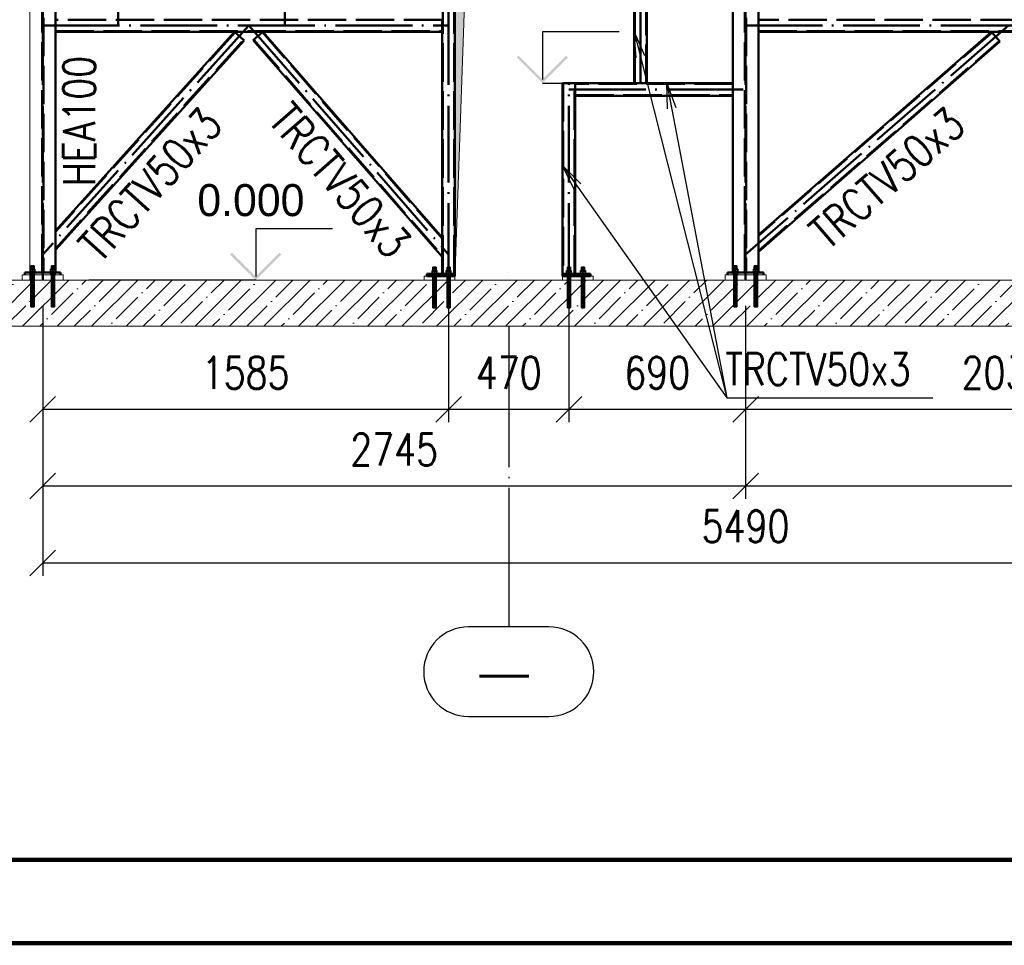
# Paper-space layout 'Layout1' of a CAD drawing. Extents: x -2 to 935, y -36 to 422.
# Tile 26 of 63: x 401 to 478, y 0 to 72. Entities that reach past the tile are written whole.
import ezdxf
from ezdxf.enums import TextEntityAlignment as Align

# ---------------------------------------------------------------- set-up
doc = ezdxf.new("R2010")
doc.units = 0
for name, pattern in [('ACAD_ISO02W100', [15, 12, -3]), ('ACAD_ISO04W100', [30.5, 24, -3, 0.5, -3]), ('HP_01_CER_B', [8, 5, -1, 1, -1])]:
    doc.linetypes.add(name, pattern=pattern)
doc.layers.get('0').update_dxf_attribs({"linetype": 'CONTINUOUS'})
doc.layers.get('DEFPOINTS').update_dxf_attribs({"color": 132, "linetype": 'CONTINUOUS'})
doc.layers.add('RAMECEK_HP', color=251, linetype='CONTINUOUS')
for name, color, linetype, lineweight in [('SS_KOTVY', 2, 'CONTINUOUS', 35), ('SS_KOTY', 3, 'CONTINUOUS', 25), ('SS_KOTY-VYSKOVA', 140, 'CONTINUOUS', 25), ('SS_OPLASTENI-PANEL', 9, 'CONTINUOUS', 13), ('SS_OSY_025', 7, 'HP_01_CER_B', 25), ('SS_PODKLADY', 9, 'CONTINUOUS', 13), ('SS_PODLITÍ', 9, 'CONTINUOUS', 13), ('SS_POPIS_PROFILU', 13, 'CONTINUOUS', 25), ('SS_SLOUPY', 143, 'CONTINUOUS', 50), ('SS_ZTUŽENÍ', 81, 'CONTINUOUS', 50)]:
    doc.layers.add(name, color=color, linetype=linetype, lineweight=lineweight)
doc.styles.add('ROMANS', font='romans.shx', dxfattribs={"width": 0.8})
doc.styles.add('romans.shx', font='romans.shx', dxfattribs={"height": 5})
doc.dimstyles.new('A-1_(2.5)_50AS', dxfattribs={"dimtxt": 2.5, "dimasz": 2, "dimexe": 1, "dimexo": 2, "dimgap": 0, "dimtad": 0, "dimdec": 1, "dimlfac": 50, "dimrnd": 1, "dimtxsty": 'ROMANS', "dimblk1": 'OBLIQUE', "dimblk2": 'OBLIQUE', "dimsah": 1, "dimcen": 2, "dimclrd": 256, "dimclre": 256, "dimclrt": 256, "dimadec": 1, "dimazin": 2, "dimtfac": 0.714286, "dimtdec": 1, "dimtmove": 0, "dimatfit": 3, "dimldrblk": 'OPEN', "dimfxl": 1, "dimtvp": 1.142857, "dimtfill": 1, "dimtolj": 1, "dimlwd": -1, "dimlwe": -1, "dimarcsym": 0})

# ---------------------------------------------------------------- blocks, each defined once
blk = doc.blocks.new('*U6')
at = {"layer": 'RAMECEK_HP', "lineweight": 35, "const_width": 0.35}
for points in [[(0, 420), (0, 0), (743, 0), (743, 420)], [(6.5, 413.5), (6.5, 6.5), (736.5, 6.5), (736.5, 413.5)]]:
    blk.add_lwpolyline(points, close=True, dxfattribs=at)
at = {"layer": 'DEFPOINTS', "style": 'ROMANS', "width": 0.8}
blk.add_attdef('TISK', text='', height=10, dxfattribs=at).set_placement((743, -33), align=Align.RIGHT)
blk = doc.blocks.new('_Oblique')
at = {"color": 0, "linetype": 'ByBlock', "lineweight": -2}
blk.add_line((-0.5, -0.5), (0.5, 0.5), dxfattribs=at)
blk = doc.blocks.new('*D127')
at = {"layer": 'DEFPOINTS', "color": 0, "transparency": 16777216}
for p in [(403.072, 51.807, 45598.4), (434.772, 51.807), (434.772, 41.708)]:
    blk.add_point(p, dxfattribs=at)
at = {"layer": 'SS_KOTY', "transparency": 16777216}
for p, q in [((403.072, 49.807), (403.072, 40.708)), ((434.772, 49.807), (434.772, 40.708)), ((403.072, 41.708), (434.772, 41.708))]:
    blk.add_line(p, q, dxfattribs=at)
at = {"layer": 'SS_KOTY', "transparency": 16777216, "xscale": 2, "yscale": 2, "zscale": 2, "rotation": 180}
blk.add_blockref('_Oblique', (403.072, 41.708), dxfattribs=at)
at = {"layer": 'SS_KOTY', "transparency": 16777216, "xscale": 2, "yscale": 2, "zscale": 2}
blk.add_blockref('_Oblique', (434.772, 41.708), dxfattribs=at)
at = {"layer": 'SS_KOTY', "transparency": 16777216, "insert": (418.922, 44.566), "char_height": 2.5, "attachment_point": 5, "style": 'ROMANS', "bg_fill": 3, "box_fill_scale": 1.1, "bg_fill_color": 256, "bg_fill_true_color": 13158600, "bg_fill_transparency": 0}
blk.add_mtext('\\A1;1585', dxfattribs=at)
blk = doc.blocks.new('_OPEN')
at = {"color": 0, "linetype": 'ByBlock'}
for p, q in [((-1, 0.167), (0, 0)), ((0, 0), (-1, -0.167)), ((0, 0), (-1, 0))]:
    blk.add_line(p, q, dxfattribs=at)
blk = doc.blocks.new('*D128')
at = {"layer": 'DEFPOINTS', "color": 0, "transparency": 16777216}
for p in [(434.772, 51.807), (444.172, 51.807), (444.172, 41.708)]:
    blk.add_point(p, dxfattribs=at)
at = {"layer": 'SS_KOTY', "transparency": 16777216}
for p, q in [((434.772, 49.807), (434.772, 40.708)), ((444.172, 49.807), (444.172, 40.708)), ((434.772, 41.708), (444.172, 41.708))]:
    blk.add_line(p, q, dxfattribs=at)
at = {"layer": 'SS_KOTY', "transparency": 16777216, "xscale": 2, "yscale": 2, "zscale": 2, "rotation": 180}
blk.add_blockref('_Oblique', (434.772, 41.708), dxfattribs=at)
at = {"layer": 'SS_KOTY', "transparency": 16777216, "xscale": 2, "yscale": 2, "zscale": 2}
blk.add_blockref('_Oblique', (444.172, 41.708), dxfattribs=at)
at = {"layer": 'SS_KOTY', "transparency": 16777216, "insert": (439.472, 44.566), "char_height": 2.5, "attachment_point": 5, "style": 'ROMANS', "bg_fill": 3, "box_fill_scale": 1.1, "bg_fill_color": 256, "bg_fill_true_color": 13158600, "bg_fill_transparency": 0}
blk.add_mtext('\\A1;470', dxfattribs=at)
blk = doc.blocks.new('*D129')
at = {"layer": 'DEFPOINTS', "color": 0, "transparency": 16777216}
for p in [(444.172, 51.807), (457.972, 51.807), (457.972, 41.708)]:
    blk.add_point(p, dxfattribs=at)
at = {"layer": 'SS_KOTY', "transparency": 16777216}
for p, q in [((444.172, 49.807), (444.172, 40.708)), ((457.972, 49.807), (457.972, 40.708)), ((444.172, 41.708), (457.972, 41.708))]:
    blk.add_line(p, q, dxfattribs=at)
at = {"layer": 'SS_KOTY', "transparency": 16777216, "xscale": 2, "yscale": 2, "zscale": 2, "rotation": 180}
blk.add_blockref('_Oblique', (444.172, 41.708), dxfattribs=at)
at = {"layer": 'SS_KOTY', "transparency": 16777216, "xscale": 2, "yscale": 2, "zscale": 2}
blk.add_blockref('_Oblique', (457.972, 41.708), dxfattribs=at)
at = {"layer": 'SS_KOTY', "transparency": 16777216, "insert": (451.072, 44.566), "char_height": 2.5, "attachment_point": 5, "style": 'ROMANS', "bg_fill": 3, "box_fill_scale": 1.1, "bg_fill_color": 256, "bg_fill_true_color": 13158600, "bg_fill_transparency": 0}
blk.add_mtext('\\A1;690', dxfattribs=at)
blk = doc.blocks.new('*D130')
at = {"layer": 'DEFPOINTS', "color": 0, "transparency": 16777216}
for p in [(457.972, 51.807), (498.572, 51.807, 45598.86), (498.572, 41.708)]:
    blk.add_point(p, dxfattribs=at)
at = {"layer": 'SS_KOTY', "transparency": 16777216}
for p, q in [((457.972, 49.807), (457.972, 40.708)), ((498.572, 49.807), (498.572, 40.708)), ((457.972, 41.708), (498.572, 41.708))]:
    blk.add_line(p, q, dxfattribs=at)
at = {"layer": 'SS_KOTY', "transparency": 16777216, "xscale": 2, "yscale": 2, "zscale": 2, "rotation": 180}
blk.add_blockref('_Oblique', (457.972, 41.708), dxfattribs=at)
at = {"layer": 'SS_KOTY', "transparency": 16777216, "xscale": 2, "yscale": 2, "zscale": 2}
blk.add_blockref('_Oblique', (498.572, 41.708), dxfattribs=at)
at = {"layer": 'SS_KOTY', "transparency": 16777216, "insert": (478.272, 44.566), "char_height": 2.5, "attachment_point": 5, "style": 'ROMANS', "bg_fill": 3, "box_fill_scale": 1.1, "bg_fill_color": 256, "bg_fill_true_color": 13158600, "bg_fill_transparency": 0}
blk.add_mtext('\\A1;2030', dxfattribs=at)
blk = doc.blocks.new('*D132')
at = {"layer": 'DEFPOINTS', "color": 0, "transparency": 16777216}
for p in [(457.972, 51.807), (512.872, 51.807), (457.972, 35.708)]:
    blk.add_point(p, dxfattribs=at)
at = {"layer": 'SS_KOTY', "transparency": 16777216}
for p, q in [((457.972, 49.807), (457.972, 34.708)), ((512.872, 49.807), (512.872, 34.708)), ((512.872, 35.708), (457.972, 35.708))]:
    blk.add_line(p, q, dxfattribs=at)
at = {"layer": 'SS_KOTY', "transparency": 16777216, "xscale": 2, "yscale": 2, "zscale": 2, "rotation": 180}
blk.add_blockref('_Oblique', (457.972, 35.708), dxfattribs=at)
at = {"layer": 'SS_KOTY', "transparency": 16777216, "xscale": 2, "yscale": 2, "zscale": 2}
blk.add_blockref('_Oblique', (512.872, 35.708), dxfattribs=at)
at = {"layer": 'SS_KOTY', "transparency": 16777216, "insert": (485.422, 38.566), "char_height": 2.5, "attachment_point": 5, "style": 'ROMANS', "bg_fill": 3, "box_fill_scale": 1.1, "bg_fill_color": 256, "bg_fill_true_color": 13158600, "bg_fill_transparency": 0}
blk.add_mtext('\\A1;2745', dxfattribs=at)
blk = doc.blocks.new('*D133')
at = {"layer": 'DEFPOINTS', "color": 0, "transparency": 16777216}
for p in [(403.072, 51.807), (457.972, 51.807), (403.072, 35.708)]:
    blk.add_point(p, dxfattribs=at)
at = {"layer": 'SS_KOTY', "transparency": 16777216}
for p, q in [((403.072, 49.807), (403.072, 34.708)), ((457.972, 49.807), (457.972, 34.708)), ((457.972, 35.708), (403.072, 35.708))]:
    blk.add_line(p, q, dxfattribs=at)
at = {"layer": 'SS_KOTY', "transparency": 16777216, "xscale": 2, "yscale": 2, "zscale": 2, "rotation": 180}
blk.add_blockref('_Oblique', (403.072, 35.708), dxfattribs=at)
at = {"layer": 'SS_KOTY', "transparency": 16777216, "xscale": 2, "yscale": 2, "zscale": 2}
blk.add_blockref('_Oblique', (457.972, 35.708), dxfattribs=at)
at = {"layer": 'SS_KOTY', "transparency": 16777216, "insert": (430.522, 38.566), "char_height": 2.5, "attachment_point": 5, "style": 'ROMANS', "bg_fill": 3, "box_fill_scale": 1.1, "bg_fill_color": 256, "bg_fill_true_color": 13158600, "bg_fill_transparency": 0}
blk.add_mtext('\\A1;2745', dxfattribs=at)
blk = doc.blocks.new('*D134')
at = {"layer": 'DEFPOINTS', "color": 0, "transparency": 16777216}
for p in [(403.072, 51.807), (512.872, 51.807), (512.872, 29.708)]:
    blk.add_point(p, dxfattribs=at)
at = {"layer": 'SS_KOTY', "transparency": 16777216}
for p, q in [((403.072, 49.807), (403.072, 28.708)), ((512.872, 49.807), (512.872, 28.708)), ((403.072, 29.708), (512.872, 29.708))]:
    blk.add_line(p, q, dxfattribs=at)
at = {"layer": 'SS_KOTY', "transparency": 16777216, "xscale": 2, "yscale": 2, "zscale": 2, "rotation": 180}
blk.add_blockref('_Oblique', (403.072, 29.708), dxfattribs=at)
at = {"layer": 'SS_KOTY', "transparency": 16777216, "xscale": 2, "yscale": 2, "zscale": 2}
blk.add_blockref('_Oblique', (512.872, 29.708), dxfattribs=at)
at = {"layer": 'SS_KOTY', "transparency": 16777216, "insert": (457.972, 32.566), "char_height": 2.5, "attachment_point": 5, "style": 'ROMANS', "bg_fill": 3, "box_fill_scale": 1.1, "bg_fill_color": 256, "bg_fill_true_color": 13158600, "bg_fill_transparency": 0}
blk.add_mtext('\\A1;5490', dxfattribs=at)

psp = doc.layouts.get("Layout1")

# ---------------------------------------------------------------- hatches: boundary and pattern name
at = {"layer": 'SS_KOTY-VYSKOVA'}
psp.add_hatch(color=256, dxfattribs=at).paths.add_polyline_path([(440.2404, 69.3484), (440.099, 69.207), (442.099, 67.207), (444.099, 69.207), (443.9575, 69.3484), (442.099, 67.4898)])

# ---------------------------------------------------------------- linework, layer by layer
at = {"layer": 'SS_KOTVY', "color": 7, "linetype": 'ACAD_ISO04W100', "ltscale": 0.25}
for p, q in [((402.0323, 52.607), (402.5123, 52.607)), ((402.2723, 52.607), (402.2723, 52.607)), ((403.6323, 52.607), (404.1123, 52.607)), ((403.8723, 52.607), (403.8723, 52.607)), ((433.4323, 52.507), (433.9123, 52.507)), ((433.6723, 52.507), (433.6723, 52.507)), ((434.5323, 52.507), (435.0123, 52.507)), ((434.7723, 52.507), (434.7723, 52.507)), ((443.9323, 52.507), (444.4123, 52.507)), ((444.1723, 52.507), (444.1723, 52.507)), ((445.0323, 52.507), (445.5123, 52.507)), ((445.2723, 52.507), (445.2723, 52.507)), ((456.9323, 52.607), (457.4123, 52.607)), ((457.1723, 52.607), (457.1723, 52.607)), ((458.5323, 52.607), (459.0123, 52.607)), ((458.7723, 52.607), (458.7723, 52.607))]:
    psp.add_line(p, q, dxfattribs=at)
at = {"layer": 'SS_KOTVY', "color": 3, "linetype": 'ACAD_ISO02W100', "ltscale": 0.25}
for p, q in [((402.0323, 52.457), (402.0369, 52.457)), ((402.0323, 52.457), (402.0323, 52.407)), ((402.0369, 52.457), (402.0505, 52.457)), ((402.0505, 52.457), (402.0722, 52.457)), ((402.0722, 52.457), (402.0727, 52.457)), ((402.0727, 52.457), (402.0826, 52.457)), ((402.2723, 52.657), (402.0826, 52.657)), ((402.0826, 52.657), (402.0826, 52.457)), ((402.0826, 52.457), (402.1026, 52.457)), ((402.1026, 52.457), (402.1389, 52.457)), ((402.1389, 52.457), (402.1804, 52.457)), ((402.1614, 52.927), (402.1523, 52.927)), ((402.1523, 52.927), (402.1523, 52.657)), ((402.1523, 52.407), (402.1523, 52.207)), ((402.1874, 52.927), (402.1614, 52.927)), ((402.1804, 52.457), (402.2254, 52.457)), ((402.2263, 52.927), (402.1874, 52.927)), ((402.2254, 52.457), (402.2723, 52.457)), ((402.2723, 52.927), (402.2263, 52.927)), ((402.3182, 52.927), (402.2723, 52.927)), ((402.4619, 52.657), (402.2723, 52.657)), ((402.2723, 52.657), (402.2723, 52.457)), ((402.2723, 52.457), (402.3191, 52.457)), ((402.3571, 52.927), (402.3182, 52.927)), ((402.3191, 52.457), (402.3641, 52.457)), ((402.3831, 52.927), (402.3571, 52.927)), ((402.3641, 52.457), (402.4056, 52.457)), ((402.3923, 52.927), (402.3831, 52.927)), ((402.3923, 52.657), (402.3923, 52.927)), ((402.3923, 52.207), (402.3923, 52.407)), ((402.4056, 52.457), (402.442, 52.457)), ((402.442, 52.457), (402.4619, 52.457)), ((402.4619, 52.457), (402.4619, 52.657)), ((402.4619, 52.457), (402.4718, 52.457)), ((402.4718, 52.457), (402.494, 52.457)), ((402.494, 52.457), (402.5077, 52.457)), ((402.5077, 52.457), (402.5123, 52.457)), ((402.5123, 52.407), (402.5123, 52.457)), ((403.6323, 52.457), (403.6369, 52.457)), ((403.6323, 52.457), (403.6323, 52.407)), ((403.6369, 52.457), (403.6505, 52.457)), ((403.6505, 52.457), (403.6727, 52.457)), ((403.6727, 52.457), (403.6826, 52.457)), ((403.8723, 52.657), (403.6826, 52.657)), ((403.6826, 52.657), (403.6826, 52.457)), ((403.6826, 52.457), (403.7026, 52.457)), ((403.7026, 52.457), (403.7389, 52.457)), ((403.7389, 52.457), (403.7804, 52.457)), ((403.7614, 52.927), (403.7523, 52.927)), ((403.7523, 52.927), (403.7523, 52.657)), ((403.7523, 52.407), (403.7523, 52.207)), ((403.7874, 52.927), (403.7614, 52.927)), ((403.7804, 52.457), (403.8254, 52.457)), ((403.8263, 52.927), (403.7874, 52.927)), ((403.8254, 52.457), (403.8723, 52.457)), ((403.8723, 52.927), (403.8263, 52.927)), ((403.9182, 52.927), (403.8723, 52.927)), ((404.0619, 52.657), (403.8723, 52.657)), ((403.8723, 52.657), (403.8723, 52.457)), ((403.8723, 52.457), (403.9191, 52.457)), ((403.9571, 52.927), (403.9182, 52.927)), ((403.9191, 52.457), (403.9641, 52.457)), ((403.9831, 52.927), (403.9571, 52.927)), ((403.9641, 52.457), (404.0056, 52.457)), ((403.9923, 52.927), (403.9831, 52.927)), ((403.9923, 52.657), (403.9923, 52.927)), ((403.9923, 52.207), (403.9923, 52.407)), ((404.0056, 52.457), (404.042, 52.457)), ((404.042, 52.457), (404.0619, 52.457)), ((404.0619, 52.457), (404.0619, 52.657)), ((404.0619, 52.457), (404.0718, 52.457)), ((404.0718, 52.457), (404.0723, 52.457)), ((434.5323, 52.357), (434.5369, 52.357)), ((434.5323, 52.357), (434.5323, 52.307)), ((434.5369, 52.357), (434.5505, 52.357)), ((434.5505, 52.357), (434.5727, 52.357)), ((434.5727, 52.357), (434.5826, 52.357)), ((434.7723, 52.557), (434.5826, 52.557)), ((434.5826, 52.557), (434.5826, 52.357)), ((434.5826, 52.357), (434.6026, 52.357)), ((434.6026, 52.357), (434.6389, 52.357)), ((434.6389, 52.357), (434.6804, 52.357)), ((434.6614, 52.827), (434.6523, 52.827)), ((434.6523, 52.827), (434.6523, 52.557)), ((434.6874, 52.827), (434.6614, 52.827)), ((434.6804, 52.357), (434.7254, 52.357)), ((434.7263, 52.827), (434.6874, 52.827)), ((434.7254, 52.357), (434.7723, 52.357)), ((434.7723, 52.827), (434.7263, 52.827)), ((434.8182, 52.827), (434.7723, 52.827)), ((434.9619, 52.557), (434.7723, 52.557)), ((434.7723, 52.557), (434.7723, 52.357)), ((434.7723, 52.357), (434.8191, 52.357)), ((434.8571, 52.827), (434.8182, 52.827)), ((434.8191, 52.357), (434.8641, 52.357)), ((434.8831, 52.827), (434.8571, 52.827)), ((434.8641, 52.357), (434.9056, 52.357)), ((434.8923, 52.827), (434.8831, 52.827)), ((434.8923, 52.557), (434.8923, 52.827)), ((434.9056, 52.357), (434.942, 52.357)), ((434.942, 52.357), (434.9619, 52.357)), ((434.9619, 52.357), (434.9619, 52.557)), ((434.9619, 52.357), (434.9718, 52.357)), ((434.9718, 52.357), (434.994, 52.357)), ((434.994, 52.357), (435.0077, 52.357)), ((435.0077, 52.357), (435.0123, 52.357)), ((435.0123, 52.307), (435.0123, 52.357)), ((443.9323, 52.357), (443.9369, 52.357)), ((443.9323, 52.357), (443.9323, 52.307)), ((443.9369, 52.357), (443.9505, 52.357)), ((443.9505, 52.357), (443.9727, 52.357)), ((443.9727, 52.357), (443.9826, 52.357)), ((444.1723, 52.557), (443.9826, 52.557)), ((443.9826, 52.557), (443.9826, 52.357)), ((443.9826, 52.357), (444.0026, 52.357)), ((444.0026, 52.357), (444.0389, 52.357)), ((444.0389, 52.357), (444.0804, 52.357)), ((444.0614, 52.827), (444.0523, 52.827)), ((444.0523, 52.827), (444.0523, 52.557)), ((444.0874, 52.827), (444.0614, 52.827)), ((444.0804, 52.357), (444.1254, 52.357)), ((444.1263, 52.827), (444.0874, 52.827)), ((444.1254, 52.357), (444.1723, 52.357)), ((444.1723, 52.827), (444.1263, 52.827)), ((444.2182, 52.827), (444.1723, 52.827)), ((444.3619, 52.557), (444.1723, 52.557)), ((444.1723, 52.557), (444.1723, 52.357)), ((444.1723, 52.357), (444.2191, 52.357)), ((444.2571, 52.827), (444.2182, 52.827)), ((444.2191, 52.357), (444.2641, 52.357)), ((444.2831, 52.827), (444.2571, 52.827)), ((444.2641, 52.357), (444.3056, 52.357)), ((444.2923, 52.827), (444.2831, 52.827)), ((444.2923, 52.557), (444.2923, 52.827)), ((444.3056, 52.357), (444.342, 52.357)), ((444.342, 52.357), (444.3619, 52.357)), ((444.3619, 52.357), (444.3619, 52.557)), ((444.3619, 52.357), (444.3718, 52.357)), ((444.3718, 52.357), (444.394, 52.357)), ((444.394, 52.357), (444.4077, 52.357)), ((444.4077, 52.357), (444.4123, 52.357)), ((444.4123, 52.307), (444.4123, 52.357)), ((456.9722, 52.457), (456.9727, 52.457)), ((456.9727, 52.457), (456.9826, 52.457)), ((457.1723, 52.657), (456.9826, 52.657)), ((456.9826, 52.657), (456.9826, 52.457)), ((456.9826, 52.457), (457.0026, 52.457)), ((457.0026, 52.457), (457.0389, 52.457)), ((457.0389, 52.457), (457.0804, 52.457)), ((457.0614, 52.927), (457.0523, 52.927)), ((457.0523, 52.927), (457.0523, 52.657)), ((457.0523, 52.407), (457.0523, 52.207)), ((457.0874, 52.927), (457.0614, 52.927)), ((457.0804, 52.457), (457.1254, 52.457)), ((457.1263, 52.927), (457.0874, 52.927)), ((457.1254, 52.457), (457.1723, 52.457)), ((457.1723, 52.927), (457.1263, 52.927)), ((457.2182, 52.927), (457.1723, 52.927)), ((457.3619, 52.657), (457.1723, 52.657)), ((457.1723, 52.657), (457.1723, 52.457)), ((457.1723, 52.457), (457.2191, 52.457)), ((457.2571, 52.927), (457.2182, 52.927)), ((457.2191, 52.457), (457.2641, 52.457)), ((457.2831, 52.927), (457.2571, 52.927)), ((457.2641, 52.457), (457.3056, 52.457)), ((457.2923, 52.927), (457.2831, 52.927)), ((457.2923, 52.657), (457.2923, 52.927)), ((457.2923, 52.207), (457.2923, 52.407)), ((457.3056, 52.457), (457.342, 52.457)), ((457.342, 52.457), (457.3619, 52.457)), ((457.3619, 52.457), (457.3619, 52.657)), ((457.3619, 52.457), (457.3718, 52.457)), ((457.3718, 52.457), (457.394, 52.457)), ((457.394, 52.457), (457.4077, 52.457)), ((457.4077, 52.457), (457.4123, 52.457)), ((457.4123, 52.407), (457.4123, 52.457)), ((458.5323, 52.457), (458.5369, 52.457)), ((458.5323, 52.457), (458.5323, 52.407)), ((458.5369, 52.457), (458.5505, 52.457)), ((458.5505, 52.457), (458.5727, 52.457)), ((458.5727, 52.457), (458.5826, 52.457)), ((458.7723, 52.657), (458.5826, 52.657)), ((458.5826, 52.657), (458.5826, 52.457)), ((458.5826, 52.457), (458.6026, 52.457)), ((458.6026, 52.457), (458.6389, 52.457)), ((458.6389, 52.457), (458.6804, 52.457)), ((458.6614, 52.927), (458.6523, 52.927)), ((458.6523, 52.927), (458.6523, 52.657)), ((458.6523, 52.407), (458.6523, 52.207)), ((458.6874, 52.927), (458.6614, 52.927)), ((458.6804, 52.457), (458.7254, 52.457)), ((458.7263, 52.927), (458.6874, 52.927)), ((458.7254, 52.457), (458.7723, 52.457)), ((458.7723, 52.927), (458.7263, 52.927)), ((458.8182, 52.927), (458.7723, 52.927)), ((458.9619, 52.657), (458.7723, 52.657)), ((458.7723, 52.657), (458.7723, 52.457)), ((458.7723, 52.457), (458.8191, 52.457)), ((458.8571, 52.927), (458.8182, 52.927)), ((458.8191, 52.457), (458.8641, 52.457)), ((458.8831, 52.927), (458.8571, 52.927)), ((458.8641, 52.457), (458.9056, 52.457)), ((458.8923, 52.927), (458.8831, 52.927)), ((458.8923, 52.657), (458.8923, 52.927)), ((458.8923, 52.207), (458.8923, 52.407)), ((458.9056, 52.457), (458.942, 52.457)), ((458.942, 52.457), (458.9619, 52.457)), ((458.9619, 52.457), (458.9619, 52.657)), ((458.9619, 52.457), (458.9718, 52.457)), ((458.9718, 52.457), (458.9723, 52.457))]:
    psp.add_line(p, q, dxfattribs=at)
at = {"layer": 'SS_KOTVY', "color": 1, "linetype": 'Continuous', "ltscale": 0.25}
for p, q in [((404.0723, 52.457), (404.094, 52.457)), ((404.094, 52.457), (404.1077, 52.457)), ((404.1077, 52.457), (404.1123, 52.457)), ((404.1123, 52.407), (404.1123, 52.457)), ((433.4323, 52.357), (433.4369, 52.357)), ((433.4323, 52.357), (433.4323, 52.307)), ((433.4369, 52.357), (433.4505, 52.357)), ((433.4505, 52.357), (433.4727, 52.357)), ((433.4727, 52.357), (433.5026, 52.357)), ((433.6723, 52.557), (433.4826, 52.557)), ((433.4826, 52.557), (433.4826, 52.357)), ((433.5026, 52.357), (433.5389, 52.357)), ((433.5389, 52.357), (433.5804, 52.357)), ((433.5614, 52.827), (433.5523, 52.827)), ((433.5523, 52.827), (433.5523, 52.557)), ((433.5874, 52.827), (433.5614, 52.827)), ((433.5804, 52.357), (433.6254, 52.357)), ((433.6263, 52.827), (433.5874, 52.827)), ((433.6254, 52.357), (433.6723, 52.357)), ((433.6723, 52.827), (433.6263, 52.827)), ((433.7182, 52.827), (433.6723, 52.827)), ((433.8619, 52.557), (433.6723, 52.557)), ((433.6723, 52.557), (433.6723, 52.357)), ((433.6723, 52.357), (433.7191, 52.357)), ((433.7571, 52.827), (433.7182, 52.827)), ((433.7191, 52.357), (433.7641, 52.357)), ((433.7831, 52.827), (433.7571, 52.827)), ((433.7641, 52.357), (433.8056, 52.357)), ((433.7923, 52.827), (433.7831, 52.827)), ((433.7923, 52.557), (433.7923, 52.827)), ((433.8056, 52.357), (433.842, 52.357)), ((433.842, 52.357), (433.8718, 52.357)), ((433.8619, 52.357), (433.8619, 52.557)), ((433.8718, 52.357), (433.894, 52.357)), ((433.894, 52.357), (433.9077, 52.357)), ((433.9077, 52.357), (433.9123, 52.357)), ((433.9123, 52.307), (433.9123, 52.357)), ((445.0323, 52.357), (445.0369, 52.357)), ((445.0323, 52.357), (445.0323, 52.307)), ((445.0369, 52.357), (445.0505, 52.357)), ((445.0505, 52.357), (445.0727, 52.357)), ((445.0727, 52.357), (445.1026, 52.357)), ((445.2723, 52.557), (445.0826, 52.557)), ((445.0826, 52.557), (445.0826, 52.357)), ((445.1026, 52.357), (445.1389, 52.357)), ((445.1389, 52.357), (445.1804, 52.357)), ((445.1614, 52.827), (445.1523, 52.827)), ((445.1523, 52.827), (445.1523, 52.557)), ((445.1874, 52.827), (445.1614, 52.827)), ((445.1804, 52.357), (445.2254, 52.357)), ((445.2263, 52.827), (445.1874, 52.827)), ((445.2254, 52.357), (445.2723, 52.357)), ((445.2723, 52.827), (445.2263, 52.827)), ((445.3182, 52.827), (445.2723, 52.827)), ((445.4619, 52.557), (445.2723, 52.557)), ((445.2723, 52.557), (445.2723, 52.357)), ((445.2723, 52.357), (445.3191, 52.357)), ((445.3571, 52.827), (445.3182, 52.827)), ((445.3191, 52.357), (445.3641, 52.357)), ((445.3831, 52.827), (445.3571, 52.827)), ((445.3641, 52.357), (445.4056, 52.357)), ((445.3923, 52.827), (445.3831, 52.827)), ((445.3923, 52.557), (445.3923, 52.827)), ((445.4056, 52.357), (445.442, 52.357)), ((445.442, 52.357), (445.4718, 52.357)), ((445.4619, 52.357), (445.4619, 52.557)), ((445.4718, 52.357), (445.494, 52.357)), ((445.494, 52.357), (445.5077, 52.357)), ((445.5077, 52.357), (445.5123, 52.357)), ((445.5123, 52.307), (445.5123, 52.357)), ((456.9323, 52.457), (456.9369, 52.457)), ((456.9323, 52.457), (456.9323, 52.407)), ((456.9369, 52.457), (456.9505, 52.457)), ((456.9505, 52.457), (456.9722, 52.457)), ((458.9723, 52.457), (458.994, 52.457)), ((458.994, 52.457), (459.0077, 52.457)), ((459.0077, 52.457), (459.0123, 52.457)), ((459.0123, 52.407), (459.0123, 52.457))]:
    psp.add_line(p, q, dxfattribs=at)
at = {"layer": 'SS_KOTY-VYSKOVA'}
for p, q in [((448.099, 71.207, 45599.36), (442.099, 71.207, 45599.36)), ((442.099, 71.207, 45599.36), (442.099, 67.4898, 45599.36)), ((442.099, 67.207), (444.6722, 67.207)), ((425.7059, 55.807), (419.7059, 55.807))]:
    psp.add_line(p, q, dxfattribs=at)
at = {"layer": 'SS_OPLASTENI-PANEL', "color": 9, "linetype": 'Continuous', "ltscale": 0.25}
psp.add_line((402.0723, 109.807), (402.0723, 52.407), dxfattribs=at)
at = {"layer": 'SS_OSY_025', "linetype": 'ACAD_ISO04W100', "ltscale": 0.25}
psp.add_line((439.4723, 52.407), (439.4723, 52.407), dxfattribs=at)
at = {"layer": 'SS_OSY_025', "linetype": 'Continuous', "ltscale": 0.25}
for p, q in [((442.6151, 24.7084), (436.3294, 24.7084)), ((436.3294, 17.7084), (442.6151, 17.7084))]:
    psp.add_line(p, q, dxfattribs=at)
for centre, start, end in [((436.3294, 21.2084), 90, 270), ((442.6151, 21.2084), 270, 90)]:
    psp.add_arc(centre, 3.5, start, end, dxfattribs=at)
at = {"layer": 'SS_PODLITÍ', "ltscale": 0.25}
for p, q in [((404.6723, 52.207), (401.4723, 52.207)), ((401.4723, 52.207), (401.4723, 51.807)), ((459.5723, 52.207), (456.3723, 52.207))]:
    psp.add_line(p, q, dxfattribs=at)
at = {"layer": 'SS_POPIS_PROFILU', "color": 0, "linetype": 'ByBlock'}
for p, q in [((449.4395, 69.1863), (449.2723, 71.207)), ((449.2723, 71.207), (450.0858, 69.3498)), ((449.2723, 71.207), (449.7626, 69.268)), ((451.8689, 65.1799), (451.8223, 67.207)), ((451.8223, 67.207), (452.5238, 65.3046)), ((451.8223, 67.207), (452.1963, 65.2423)), ((444.5545, 58.9314), (443.6723, 60.757)), ((443.6723, 60.757), (445.0989, 59.3163)), ((443.6723, 60.757), (444.8267, 59.1239))]:
    psp.add_line(p, q, dxfattribs=at)
at = {"layer": 'SS_SLOUPY', "color": 3, "linetype": 'ACAD_ISO02W100', "ltscale": 0.25}
for p, q in [((403.0223, 52.407), (403.0223, 109.807)), ((403.1223, 109.807), (403.1223, 52.407)), ((457.9223, 52.407), (457.9223, 109.807)), ((458.0223, 109.807), (458.0223, 52.407)), ((402.1322, 52.407), (402.1322, 52.207)), ((402.4123, 52.207), (402.4123, 52.407)), ((403.7322, 52.407), (403.7322, 52.207)), ((404.0123, 52.207), (404.0123, 52.407)), ((457.0322, 52.407), (457.0322, 52.207)), ((457.3123, 52.207), (457.3123, 52.407)), ((458.6322, 52.407), (458.6322, 52.207)), ((458.9123, 52.207), (458.9123, 52.407))]:
    psp.add_line(p, q, dxfattribs=at)
at = {"layer": 'SS_SLOUPY', "color": 1, "linetype": 'Continuous', "ltscale": 0.25}
for p, q in [((404.0723, 52.407), (404.0723, 109.807)), ((458.9723, 52.407), (458.9723, 109.807)), ((456.9723, 67.207), (456.9723, 77.207)), ((456.9723, 52.407), (456.9723, 66.207)), ((404.4723, 52.407), (401.6723, 52.407)), ((401.6723, 52.407), (401.6723, 52.207)), ((404.4723, 52.207), (404.4723, 52.407)), ((459.3723, 52.407), (456.5723, 52.407)), ((456.5723, 52.407), (456.5723, 52.207)), ((459.3723, 52.207), (459.3723, 52.407))]:
    psp.add_line(p, q, dxfattribs=at)
at = {"layer": 'SS_ZTUŽENÍ', "color": 3, "linetype": 'ACAD_ISO02W100', "ltscale": 0.25}
for p, q in [((434.3323, 107.807), (434.3323, 52.307)), ((435.2123, 52.307), (435.2123, 107.807)), ((449.3323, 77.207), (449.3323, 67.207)), ((450.2123, 67.207), (450.2123, 77.207)), ((434.2722, 72.147), (404.0723, 72.147)), ((498.0722, 72.147), (458.9723, 72.147)), ((404.0723, 71.267), (434.2722, 71.267)), ((418.0946, 71.1669), (404.0723, 55.5768)), ((434.2722, 55.0504), (420.226, 71.1676)), ((458.9723, 71.267), (498.0722, 71.267)), ((477.2264, 71.1617), (458.9723, 55.2616)), ((477.2264, 71.1617), (477.187, 71.207)), ((404.0723, 54.2609), (418.7489, 70.5784)), ((419.5626, 70.5894), (434.2722, 53.711)), ((458.9723, 54.0946), (477.8044, 70.4982)), ((443.7323, 67.207), (443.7323, 52.307)), ((444.6123, 52.307), (444.6123, 67.207)), ((456.9722, 67.147), (444.6723, 67.147)), ((444.6723, 66.267), (456.9722, 66.267))]:
    psp.add_line(p, q, dxfattribs=at)
at = {"layer": 'SS_ZTUŽENÍ', "color": 1, "linetype": 'Continuous', "ltscale": 0.25}
for p, q in [((435.2723, 52.307), (435.2723, 107.807)), ((449.2723, 77.207), (449.2723, 67.207)), ((450.2723, 67.207), (450.2723, 77.207)), ((434.2723, 72.207), (434.2723, 71.207)), ((404.0723, 71.207), (434.2722, 71.207)), ((418.05, 71.207), (404.0723, 55.6665)), ((418.7935, 70.5383), (418.05, 71.207)), ((420.2713, 71.207), (419.5174, 70.55)), ((434.2722, 55.1418), (420.2713, 71.207)), ((434.2723, 71.207), (434.2723, 55.1418)), ((458.9723, 71.207), (498.0722, 71.207)), ((477.187, 71.207), (458.9723, 55.3411)), ((477.8438, 70.4529), (477.187, 71.207)), ((404.0723, 54.1711), (418.7935, 70.5383)), ((419.5174, 70.55), (434.2722, 53.6197)), ((458.9723, 54.015), (477.8438, 70.4529)), ((443.6723, 67.207), (444.6723, 67.207)), ((443.6723, 67.207), (443.6723, 52.307)), ((444.6723, 52.307), (444.6723, 67.207)), ((444.6723, 67.207), (456.9722, 67.207)), ((456.9723, 66.207), (456.9723, 67.207)), ((444.6723, 66.207), (456.9722, 66.207)), ((434.2723, 55.1418), (434.2723, 53.6197)), ((434.2723, 53.6197), (434.2723, 52.307)), ((434.2723, 52.307), (433.0723, 52.307)), ((435.2723, 52.307), (434.2723, 52.307)), ((445.8723, 52.307), (443.6723, 52.307))]:
    psp.add_line(p, q, dxfattribs=at)
at = {"layer": 'SS_ZTUŽENÍ', "color": 7, "linetype": 'ACAD_ISO04W100', "ltscale": 0.25}
for p, q in [((408.9723, 71.707), (408.9723, 95.307)), ((421.9723, 71.707), (421.9723, 95.307)), ((449.7723, 67.207), (449.7723, 77.707)), ((403.0723, 71.707), (434.7723, 71.707)), ((419.1723, 71.707), (403.0723, 53.807)), ((419.1723, 71.707), (434.7723, 53.807)), ((457.9723, 71.707), (498.5723, 71.707)), ((478.5223, 71.707), (457.9723, 53.807)), ((444.1723, 66.707), (457.9723, 66.707))]:
    psp.add_line(p, q, dxfattribs=at)

# ---------------------------------------------------------------- block references
at = {"layer": 'RAMECEK_HP'}
psp.add_blockref('*U6', (0, 0), dxfattribs=at)

# ---------------------------------------------------------------- texts
at = {"layer": 'SS_KOTY-VYSKOVA'}
psp.add_text('0.000', height=2.5, dxfattribs=at).set_placement((415.1494, 56.807))
at = {"layer": 'SS_OSY_025', "color": 7, "style": 'romans.shx'}
psp.add_text('-', height=5, dxfattribs=at).set_placement((436.334, 18.7084))
at = {"layer": 'SS_POPIS_PROFILU', "color": 13, "style": 'romans.shx', "width": 0.8}
for s, rotation, p in [('HEA100', 90, (407.174, 59.1333)), ('TRCTV50x3', 311.072423, (420.5915, 64.2296)), ('TRCTV50x3', 48.030477, (407.5735, 53.0505)), ('TRCTV50x3', 41.057371, (464.3982, 54.0907))]:
    psp.add_text(s, height=2.5, rotation=rotation, dxfattribs=at).set_placement(p)

# ---------------------------------------------------------------- next in the draw order: dimensions: what is measured, and where the dimension line sits
at = {"layer": 'SS_KOTY'}
dim = psp.add_linear_dim(base=(434.7723, 41.7084), p1=(403.0723, 51.807, 45598.4), p2=(434.7723, 51.807), dimstyle='A-1_(2.5)_50AS', dxfattribs=at)
dim.commit()
dim.dimension.update_dxf_attribs({"geometry": '*D127', "text_midpoint": (418.9223, 44.5655)})

# ---------------------------------------------------------------- next in the draw order: dimensions: what is measured, and where the dimension line sits
dim = psp.add_linear_dim(base=(444.1723, 41.7084), p1=(434.7723, 51.807), p2=(444.1723, 51.807), dimstyle='A-1_(2.5)_50AS', override={"dimtmove": 1}, dxfattribs=at)
dim.commit()
dim.dimension.update_dxf_attribs({"geometry": '*D128', "text_midpoint": (439.4723, 44.5655)})

# ---------------------------------------------------------------- next in the draw order: dimensions: what is measured, and where the dimension line sits
dim = psp.add_linear_dim(base=(457.9723, 41.7084), p1=(444.1723, 51.807), p2=(457.9723, 51.807), dimstyle='A-1_(2.5)_50AS', override={"dimtmove": 1}, dxfattribs=at)
dim.commit()
dim.dimension.update_dxf_attribs({"geometry": '*D129', "text_midpoint": (451.0723, 44.5655)})

# ---------------------------------------------------------------- next in the draw order: dimensions: what is measured, and where the dimension line sits
dim = psp.add_linear_dim(base=(498.5723, 41.7084), p1=(457.9723, 51.807), p2=(498.5723, 51.807, 45598.86), dimstyle='A-1_(2.5)_50AS', override={"dimtmove": 1}, dxfattribs=at)
dim.commit()
dim.dimension.update_dxf_attribs({"geometry": '*D130', "text_midpoint": (478.2723, 44.5655)})

# ---------------------------------------------------------------- next in the draw order: dimensions: what is measured, and where the dimension line sits
dim = psp.add_linear_dim(base=(457.9723, 35.7084), p1=(512.8723, 51.807), p2=(457.9723, 51.807), dimstyle='A-1_(2.5)_50AS', override={"dimtmove": 1}, dxfattribs=at)
dim.commit()
dim.dimension.update_dxf_attribs({"geometry": '*D132', "text_midpoint": (485.4223, 38.5655)})

# ---------------------------------------------------------------- next in the draw order: dimensions: what is measured, and where the dimension line sits
dim = psp.add_linear_dim(base=(403.0723, 35.7084), p1=(457.9723, 51.807), p2=(403.0723, 51.807), dimstyle='A-1_(2.5)_50AS', override={"dimtmove": 1}, dxfattribs=at)
dim.commit()
dim.dimension.update_dxf_attribs({"geometry": '*D133', "text_midpoint": (430.5223, 38.5655)})

# ---------------------------------------------------------------- next in the draw order: dimensions: what is measured, and where the dimension line sits
dim = psp.add_linear_dim(base=(512.8723, 29.7084), p1=(403.0723, 51.807), p2=(512.8723, 51.807), dimstyle='A-1_(2.5)_50AS', override={"dimtmove": 1}, dxfattribs=at)
dim.commit()
dim.dimension.update_dxf_attribs({"geometry": '*D134', "text_midpoint": (457.9723, 32.5655)})

# ---------------------------------------------------------------- next in the draw order: hatches: boundary and pattern name
at = {"layer": 'SS_KOTY-VYSKOVA'}
psp.add_hatch(color=256, dxfattribs=at).paths.add_polyline_path([(417.8473, 53.9484), (417.7059, 53.807), (419.7059, 51.807), (421.7059, 53.807), (421.5645, 53.9484), (419.7059, 52.0898)])
at = {"layer": 'SS_PODKLADY'}
h = psp.add_hatch(color=256, dxfattribs=at)
h.dxf.hatch_style = 1
h.paths.add_polyline_path([(435.2723, 51.807), (436.0997, 75.6437), (449.2723, 77.207), (435.2723, 77.207)])
h = psp.add_hatch(dxfattribs=at)
h.set_pattern_fill('ANSI35', color=256, scale=0.3, style=0)
h.set_pattern_definition([(45, (512.8723, 51.807), (-1.34704, 1.34704), []), (45, (514.2193, 51.807), (-1.347038, 1.347038), [2.38125, -0.47625, 0, -0.47625])])
h.paths.add_polyline_path([(398.865, 48.1939), (518.3757, 48.1939), (518.3757, 51.807), (398.865, 51.807)], flags=0)

# ---------------------------------------------------------------- next in the draw order: linework, layer by layer
at = {"layer": 'SS_KOTVY', "color": 7, "linetype": 'ACAD_ISO04W100', "ltscale": 0.25}
for p, q in [((402.2723, 52.927), (402.2723, 49.727)), ((403.8723, 52.927), (403.8723, 49.727)), ((433.6723, 52.827), (433.6723, 49.627)), ((434.7723, 52.827), (434.7723, 49.627)), ((444.1723, 52.827), (444.1723, 49.627)), ((445.2723, 52.827), (445.2723, 49.627)), ((457.1723, 52.927), (457.1723, 49.727)), ((458.7723, 52.927), (458.7723, 49.727)), ((402.1523, 52.007), (402.3923, 52.007)), ((402.2723, 52.007), (402.2723, 52.007)), ((403.7523, 52.007), (403.9923, 52.007)), ((403.8723, 52.007), (403.8723, 52.007)), ((433.5523, 51.907), (433.7923, 51.907)), ((433.6723, 51.907), (433.6723, 51.907)), ((434.6523, 51.907), (434.8923, 51.907)), ((434.7723, 51.907), (434.7723, 51.907)), ((444.0523, 51.907), (444.2923, 51.907)), ((444.1723, 51.907), (444.1723, 51.907)), ((445.1523, 51.907), (445.3923, 51.907)), ((445.2723, 51.907), (445.2723, 51.907)), ((457.0523, 52.007), (457.2923, 52.007)), ((457.1723, 52.007), (457.1723, 52.007)), ((458.6523, 52.007), (458.8923, 52.007)), ((458.7723, 52.007), (458.7723, 52.007))]:
    psp.add_line(p, q, dxfattribs=at)
at = {"layer": 'SS_KOTVY', "color": 3, "linetype": 'ACAD_ISO02W100', "ltscale": 0.25}
for p, q in [((433.5523, 52.307), (433.5523, 52.107)), ((433.7923, 52.107), (433.7923, 52.307)), ((434.6523, 52.307), (434.6523, 52.107)), ((434.8923, 52.107), (434.8923, 52.307)), ((444.0523, 52.307), (444.0523, 52.107)), ((444.2923, 52.107), (444.2923, 52.307)), ((445.1523, 52.307), (445.1523, 52.107)), ((445.3923, 52.107), (445.3923, 52.307)), ((402.1523, 52.207), (402.1523, 49.727)), ((402.3923, 49.727), (402.3923, 52.207)), ((403.7523, 52.207), (403.7523, 49.727)), ((403.9923, 49.727), (403.9923, 52.207)), ((433.5523, 52.107), (433.5523, 51.807)), ((433.5523, 51.807), (433.5523, 49.627)), ((433.7923, 51.807), (433.7923, 52.107)), ((433.7923, 49.627), (433.7923, 51.807)), ((434.6523, 52.107), (434.6523, 49.627)), ((434.8923, 49.627), (434.8923, 52.107)), ((444.0523, 52.107), (444.0523, 49.627)), ((444.2923, 49.627), (444.2923, 52.107)), ((445.1523, 52.107), (445.1523, 51.807)), ((445.1523, 51.807), (445.1523, 49.627)), ((445.3923, 51.807), (445.3923, 52.107)), ((445.3923, 49.627), (445.3923, 51.807)), ((457.0523, 52.207), (457.0523, 49.727)), ((457.2923, 49.727), (457.2923, 52.207)), ((458.6523, 52.207), (458.6523, 49.727)), ((458.8923, 49.727), (458.8923, 52.207)), ((402.1523, 49.727), (402.1546, 49.727)), ((402.1546, 49.727), (402.1614, 49.727)), ((402.1614, 49.727), (402.1725, 49.727)), ((402.1725, 49.727), (402.1874, 49.727)), ((402.1874, 49.727), (402.2056, 49.727)), ((402.2056, 49.727), (402.2263, 49.727)), ((402.2263, 49.727), (402.2489, 49.727)), ((402.2489, 49.727), (402.2723, 49.727)), ((402.2723, 49.727), (402.2957, 49.727)), ((402.2957, 49.727), (402.3182, 49.727)), ((402.3182, 49.727), (402.3389, 49.727)), ((402.3389, 49.727), (402.3571, 49.727)), ((402.3571, 49.727), (402.372, 49.727)), ((402.372, 49.727), (402.3831, 49.727)), ((402.3831, 49.727), (402.39, 49.727)), ((402.39, 49.727), (402.3923, 49.727)), ((403.7523, 49.727), (403.7546, 49.727)), ((403.7546, 49.727), (403.7614, 49.727)), ((403.7614, 49.727), (403.7725, 49.727)), ((403.7725, 49.727), (403.7874, 49.727)), ((403.7874, 49.727), (403.8056, 49.727)), ((403.8056, 49.727), (403.8263, 49.727)), ((403.8263, 49.727), (403.8489, 49.727)), ((403.8489, 49.727), (403.8723, 49.727)), ((403.8723, 49.727), (403.8957, 49.727)), ((403.8957, 49.727), (403.9182, 49.727)), ((403.9182, 49.727), (403.9389, 49.727)), ((403.9389, 49.727), (403.9571, 49.727)), ((403.9571, 49.727), (403.972, 49.727)), ((403.972, 49.727), (403.9831, 49.727)), ((403.9831, 49.727), (403.99, 49.727)), ((403.99, 49.727), (403.9923, 49.727)), ((433.5523, 49.627), (433.5546, 49.627)), ((433.5546, 49.627), (433.5614, 49.627)), ((433.5614, 49.627), (433.5725, 49.627)), ((433.5725, 49.627), (433.5874, 49.627)), ((433.5874, 49.627), (433.6056, 49.627)), ((433.6056, 49.627), (433.6263, 49.627)), ((433.6263, 49.627), (433.6489, 49.627)), ((433.6489, 49.627), (433.6723, 49.627)), ((433.6723, 49.627), (433.6957, 49.627)), ((433.6957, 49.627), (433.7182, 49.627)), ((433.7182, 49.627), (433.7389, 49.627)), ((433.7389, 49.627), (433.7571, 49.627)), ((433.7571, 49.627), (433.772, 49.627)), ((433.772, 49.627), (433.7831, 49.627)), ((433.7831, 49.627), (433.79, 49.627)), ((433.79, 49.627), (433.7923, 49.627)), ((434.6523, 49.627), (434.6546, 49.627)), ((434.6546, 49.627), (434.6614, 49.627)), ((434.6614, 49.627), (434.6725, 49.627)), ((434.6725, 49.627), (434.6874, 49.627)), ((434.6874, 49.627), (434.7056, 49.627)), ((434.7056, 49.627), (434.7263, 49.627)), ((434.7263, 49.627), (434.7489, 49.627)), ((434.7489, 49.627), (434.7723, 49.627)), ((434.7723, 49.627), (434.7957, 49.627)), ((434.7957, 49.627), (434.8182, 49.627)), ((434.8182, 49.627), (434.8389, 49.627)), ((434.8389, 49.627), (434.8571, 49.627)), ((434.8571, 49.627), (434.872, 49.627)), ((434.872, 49.627), (434.8831, 49.627)), ((434.8831, 49.627), (434.89, 49.627)), ((434.89, 49.627), (434.8923, 49.627)), ((444.0523, 49.627), (444.0546, 49.627)), ((444.0546, 49.627), (444.0614, 49.627)), ((444.0614, 49.627), (444.0725, 49.627)), ((444.0725, 49.627), (444.0874, 49.627)), ((444.0874, 49.627), (444.1056, 49.627)), ((444.1056, 49.627), (444.1263, 49.627)), ((444.1263, 49.627), (444.1489, 49.627)), ((444.1489, 49.627), (444.1723, 49.627)), ((444.1723, 49.627), (444.1957, 49.627)), ((444.1957, 49.627), (444.2182, 49.627)), ((444.2182, 49.627), (444.2389, 49.627)), ((444.2389, 49.627), (444.2571, 49.627)), ((444.2571, 49.627), (444.272, 49.627)), ((444.272, 49.627), (444.2831, 49.627)), ((444.2831, 49.627), (444.29, 49.627)), ((444.29, 49.627), (444.2923, 49.627)), ((445.1523, 49.627), (445.1546, 49.627)), ((445.1546, 49.627), (445.1614, 49.627)), ((445.1614, 49.627), (445.1725, 49.627)), ((445.1725, 49.627), (445.1874, 49.627)), ((445.1874, 49.627), (445.2056, 49.627)), ((445.2056, 49.627), (445.2263, 49.627)), ((445.2263, 49.627), (445.2489, 49.627)), ((445.2489, 49.627), (445.2723, 49.627)), ((445.2723, 49.627), (445.2957, 49.627)), ((445.2957, 49.627), (445.3182, 49.627)), ((445.3182, 49.627), (445.3389, 49.627)), ((445.3389, 49.627), (445.3571, 49.627)), ((445.3571, 49.627), (445.372, 49.627)), ((445.372, 49.627), (445.3831, 49.627)), ((445.3831, 49.627), (445.39, 49.627)), ((445.39, 49.627), (445.3923, 49.627)), ((457.0523, 49.727), (457.0546, 49.727)), ((457.0546, 49.727), (457.0614, 49.727)), ((457.0614, 49.727), (457.0725, 49.727)), ((457.0725, 49.727), (457.0874, 49.727)), ((457.0874, 49.727), (457.1056, 49.727)), ((457.1056, 49.727), (457.1263, 49.727)), ((457.1263, 49.727), (457.1489, 49.727)), ((457.1489, 49.727), (457.1723, 49.727)), ((457.1723, 49.727), (457.1957, 49.727)), ((457.1957, 49.727), (457.2182, 49.727)), ((457.2182, 49.727), (457.2389, 49.727)), ((457.2389, 49.727), (457.2571, 49.727)), ((457.2571, 49.727), (457.272, 49.727)), ((457.272, 49.727), (457.2831, 49.727)), ((457.2831, 49.727), (457.29, 49.727)), ((457.29, 49.727), (457.2923, 49.727)), ((458.6523, 49.727), (458.6546, 49.727)), ((458.6546, 49.727), (458.6614, 49.727)), ((458.6614, 49.727), (458.6725, 49.727)), ((458.6725, 49.727), (458.6874, 49.727)), ((458.6874, 49.727), (458.7056, 49.727)), ((458.7056, 49.727), (458.7263, 49.727)), ((458.7263, 49.727), (458.7489, 49.727)), ((458.7489, 49.727), (458.7723, 49.727)), ((458.7723, 49.727), (458.7957, 49.727)), ((458.7957, 49.727), (458.8182, 49.727)), ((458.8182, 49.727), (458.8389, 49.727)), ((458.8389, 49.727), (458.8571, 49.727)), ((458.8571, 49.727), (458.872, 49.727)), ((458.872, 49.727), (458.8831, 49.727)), ((458.8831, 49.727), (458.89, 49.727)), ((458.89, 49.727), (458.8923, 49.727))]:
    psp.add_line(p, q, dxfattribs=at)
at = {"layer": 'SS_KOTY-VYSKOVA'}
for p, q in [((419.7059, 55.807), (419.7059, 52.0898)), ((419.7059, 51.807), (406.6723, 51.807))]:
    psp.add_line(p, q, dxfattribs=at)
at = {"layer": 'SS_OPLASTENI-PANEL', "color": 9, "linetype": 'ACAD_ISO02W100', "ltscale": 0.25}
psp.add_line((402.0723, 52.407), (402.0723, 51.807), dxfattribs=at)
at = {"layer": 'SS_OSY_025', "linetype": 'ACAD_ISO04W100', "ltscale": 0.25}
for p, q in [((439.4723, 48.1939), (439.4723, 43.1939)), ((439.4723, 43.1939), (439.4723, 29.7084)), ((439.4723, 29.7084), (439.4723, 24.7084))]:
    psp.add_line(p, q, dxfattribs=at)
at = {"layer": 'SS_PODKLADY', "ltscale": 0.25}
for p, q in [((518.3757, 51.807), (398.865, 51.807)), ((398.865, 48.1939), (518.3757, 48.1939))]:
    psp.add_line(p, q, dxfattribs=at)
at = {"layer": 'SS_PODKLADY', "elevation": 45599.36}
psp.add_lwpolyline([(435.2723, 51.807), (435.2723, 77.207), (449.2723, 77.207), (436.0997, 75.6437), (435.2723, 51.807)], dxfattribs=at)
at = {"layer": 'SS_PODLITÍ', "ltscale": 0.25}
for p, q in [((404.6723, 51.807), (404.6723, 52.207)), ((433.0723, 52.107), (432.8723, 52.107)), ((432.8723, 52.107), (432.8723, 51.807)), ((435.2723, 51.807), (435.2723, 52.107)), ((443.6723, 52.107), (443.6723, 51.807)), ((446.0723, 52.107), (445.8723, 52.107)), ((446.0723, 51.807), (446.0723, 52.107)), ((456.3723, 52.207), (456.3723, 51.807)), ((459.5723, 51.807), (459.5723, 52.207))]:
    psp.add_line(p, q, dxfattribs=at)
at = {"layer": 'SS_POPIS_PROFILU', "color": 13}
for points in [[(449.2723, 71.207), (456.5069, 42.6008), (472.6021, 42.6008)], [(451.8223, 67.207), (456.5069, 42.6008), (472.6021, 42.6008)], [(443.6723, 60.757), (456.5069, 42.6008), (472.6021, 42.6008)]]:
    psp.add_lwpolyline(points, dxfattribs=at)
at = {"layer": 'SS_SLOUPY', "color": 7, "linetype": 'ACAD_ISO04W100', "ltscale": 0.25}
for p, q in [((403.0723, 51.807), (403.0723, 109.807)), ((457.9723, 51.807), (457.9723, 109.807))]:
    psp.add_line(p, q, dxfattribs=at)
at = {"layer": 'SS_ZTUŽENÍ', "color": 7, "linetype": 'ACAD_ISO04W100', "ltscale": 0.25}
for p, q in [((434.7723, 51.807), (434.7723, 109.807)), ((444.1723, 51.807), (444.1723, 67.207))]:
    psp.add_line(p, q, dxfattribs=at)
at = {"layer": 'SS_ZTUŽENÍ', "color": 1, "linetype": 'Continuous', "ltscale": 0.25}
for p, q in [((433.0723, 52.307), (433.0723, 52.107)), ((435.2723, 52.107), (435.2723, 52.307)), ((443.6723, 52.307), (443.6723, 52.107)), ((445.8723, 52.107), (445.8723, 52.307)), ((435.2723, 52.107), (433.0723, 52.107)), ((445.8723, 52.107), (443.6723, 52.107))]:
    psp.add_line(p, q, dxfattribs=at)
at = {"layer": 'SS_ZTUŽENÍ', "color": 3, "linetype": 'ACAD_ISO02W100', "ltscale": 0.25}
for p, q in [((433.5322, 52.307), (433.5322, 52.107)), ((433.8123, 52.107), (433.8123, 52.307)), ((434.6322, 52.307), (434.6322, 52.107)), ((434.9123, 52.107), (434.9123, 52.307)), ((444.0322, 52.307), (444.0322, 52.107)), ((444.3123, 52.107), (444.3123, 52.307)), ((445.1322, 52.307), (445.1322, 52.107)), ((445.4123, 52.107), (445.4123, 52.307))]:
    psp.add_line(p, q, dxfattribs=at)

# ---------------------------------------------------------------- next in the draw order: texts
at = {"layer": 'SS_POPIS_PROFILU', "color": 13, "style": 'romans.shx', "width": 0.8}
psp.add_text('TRCTV50x3', height=2.5, dxfattribs=at).set_placement((456.3912, 43.6008))
psp.add_text('TRCTV50x3', height=2.5, dxfattribs=at).set_placement((456.3912, 43.6008))
psp.add_text('TRCTV50x3', height=2.5, dxfattribs=at).set_placement((456.3912, 43.6008))

doc.saveas('drawing.dxf')
